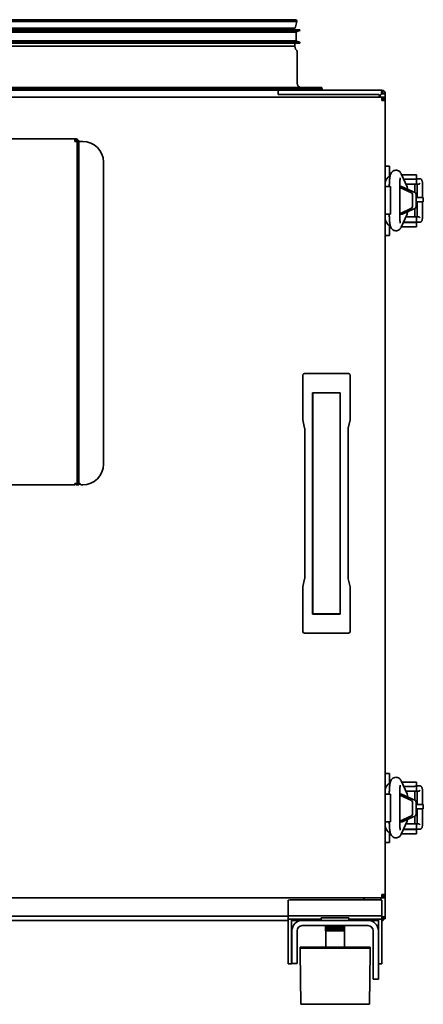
# Model space of a CAD drawing. Header units: millimetres. Extents: x 1096 to 1704, y 705 to 1275.
# Tile 3 of 3: x 1470 to 1704, y 705 to 1275. Entities that reach past the tile are written whole.
import ezdxf

# ---------------------------------------------------------------- set-up
doc = ezdxf.new("R2010")
doc.units = ezdxf.units.MM
doc.header["$LTSCALE"] = 6.666667
doc.layers.add('Krawędzie widoczne(ISO)', color=7, linetype='Continuous', lineweight=35, true_color=0x262659)

msp = doc.modelspace()

# ---------------------------------------------------------------- linework, layer by layer
at = {"layer": 'Krawędzie widoczne(ISO)'}
for p, q in [((1630.42, 1273.5), (1406.58, 1273.5)), ((1630.21, 1274.43), (1406.79, 1274.43)), ((1629.66, 1274.64), (1407.35, 1274.64)), ((1629.42, 1269.83), (1407.58, 1269.83)), ((1628.64, 1268.86), (1628.79, 1269.83)), ((1629.42, 1269.83), (1630.42, 1273.5)), ((1632.14, 1268.81), (1404.86, 1268.81)), ((1632.14, 1268.31), (1404.86, 1268.31)), ((1630.02, 1267.45), (1406.98, 1267.45)), ((1629.97, 1267.63), (1407.03, 1267.63)), ((1629.17, 1268.86), (1407.83, 1268.86)), ((1629.17, 1268.81), (1629.17, 1268.86)), ((1629.97, 1267.63), (1632.14, 1268.31)), ((1629.97, 1267.45), (1629.97, 1267.63)), ((1630.02, 1262.45), (1630.02, 1267.45)), ((1632.14, 1268.31), (1632.14, 1268.81)), ((1632.14, 1261.58), (1404.86, 1261.58)), ((1632.14, 1261.08), (1404.86, 1261.08)), ((1630.02, 1262.45), (1406.98, 1262.45)), ((1629.97, 1262.27), (1407.03, 1262.27)), ((1407.83, 1259.28), (1629.17, 1259.28)), ((1629.17, 1259.28), (1629.17, 1261.08)), ((1629.17, 1259.28), (1629.67, 1257.68)), ((1629.97, 1262.27), (1629.97, 1262.45)), ((1629.97, 1262.27), (1632.14, 1261.58)), ((1632.14, 1261.08), (1632.14, 1261.58)), ((1630.5, 1237.86), (1630.5, 1256.26)), ((1644.9, 1235.46), (1392.1, 1235.46)), ((1644.9, 1234.86), (1644.9, 1235.46)), ((1679.5, 1229.86), (1133.5, 1229.86)), ((1392, 1234.86), (1645, 1234.86)), ((1414.84, 1233.86), (1622.16, 1233.86)), ((1619.5, 1231.36), (1619.5, 1233.36)), ((1619.5, 1231.36), (1677.65, 1231.36)), ((1622.16, 1233.86), (1679.5, 1233.86)), ((1645, 1233.86), (1645, 1234.86)), ((1677.36, 1229.86), (1678.01, 1230.51)), ((1677.64, 1229.86), (1678.15, 1230.37)), ((1679.36, 1231.86), (1678.01, 1230.51)), ((1679.5, 1231.72), (1678.15, 1230.37)), ((1679, 1230.01), (1679, 1229.86)), ((1679.5, 1232.86), (1679.5, 1233.86)), ((1680.7, 1229.86), (1679.5, 1229.86)), ((1679.5, 1229.86), (1679.5, 1227.86)), ((1680.5, 1231.86), (1681.5, 1231.86)), ((1680.7, 1229.86), (1681.5, 1229.86)), ((1681.5, 1231.86), (1681.5, 1229.86)), ((1681.5, 1228.86), (1681.5, 1229.86)), ((1679.5, 1228.86), (1680.7, 1228.86)), ((1679.5, 1228.36), (1680, 1228.36)), ((1679.5, 1227.86), (1681.5, 1227.86)), ((1680, 1227.86), (1680, 1228.36)), ((1680.5, 1227.96), (1680.5, 1228.76)), ((1681.5, 1228.76), (1680.5, 1228.76)), ((1680.5, 1227.96), (1680.5, 1227.86)), ((1681.5, 1228.86), (1680.7, 1228.86)), ((1681.5, 1228.86), (1681.5, 1228.76)), ((1681.5, 1228.76), (1681.5, 1227.96)), ((1681.5, 1227.86), (1681.5, 1227.96)), ((1681.5, 768.86), (1681.5, 1227.86)), ((1225.11, 1205.68), (1501.89, 1205.68)), ((1501.89, 1205.68), (1502.8, 1205.68)), ((1501.89, 1205.68), (1501.89, 1204.28)), ((1502.8, 1204.98), (1501.89, 1204.98)), ((1503.29, 1204.28), (1501.89, 1204.28)), ((1502.8, 1204.28), (1502.8, 1204.98)), ((1503.29, 1204.28), (1503.29, 1006.56)), ((1503.5, 1204.28), (1504.2, 1204.28)), ((1503.5, 1203.78), (1503.5, 1204.28)), ((1503.5, 1203.78), (1503.5, 1006.68)), ((1504.9, 1204.28), (1504.2, 1204.28)), ((1504.2, 1204.28), (1504.2, 1203.78)), ((1504.2, 1006.68), (1504.2, 1203.78)), ((1506.5, 1204.28), (1504.9, 1204.28)), ((1518.5, 1017.68), (1518.5, 1192.28)), ((1681.5, 1189.86), (1684, 1189.86)), ((1684, 1189.86), (1684, 1186.86)), ((1684, 1184.19), (1684, 1186.86)), ((1690.74, 1185.52), (1694.09, 1178)), ((1691.04, 1184.86), (1692.5, 1184.86)), ((1692.5, 1184.86), (1699.5, 1184.86)), ((1699.5, 1182.39), (1699.5, 1184.86)), ((1683.84, 1178.61), (1683.84, 1178.11)), ((1689.84, 1178.61), (1689.84, 1161.61)), ((1692.5, 1182.36), (1692.15, 1182.36)), ((1698.47, 1182.36), (1692.5, 1182.36)), ((1699.08, 1179.61), (1693.37, 1179.61)), ((1698.66, 1174.54), (1698.66, 1179.61)), ((1699.08, 1179.61), (1700.94, 1179.61)), ((1701.68, 1182.61), (1699.5, 1182.61)), ((1699.58, 1182.11), (1699.58, 1180.11)), ((1699.91, 1171.84), (1699.91, 1179.61)), ((1702.94, 1180.61), (1702.94, 1171.84)), ((1684.5, 1178.11), (1681.5, 1178.11)), ((1684.5, 1178.11), (1684.5, 1176.11)), ((1684.5, 1176.11), (1684.5, 1164.11)), ((1689.84, 1178.11), (1690.89, 1178.11)), ((1696.76, 1174.44), (1689.84, 1177.62)), ((1690.89, 1178.11), (1698.89, 1174.44)), ((1697.25, 1166.55), (1697.25, 1173.49)), ((1699.37, 1173.49), (1699.37, 1166.55)), ((1699.37, 1171.84), (1703.5, 1171.84)), ((1699.37, 1169.36), (1703.5, 1169.36)), ((1699.91, 1160.61), (1699.91, 1169.36)), ((1702.94, 1169.36), (1702.94, 1159.61)), ((1703.5, 1171.84), (1703.5, 1169.36)), ((1681.5, 1162.11), (1684.5, 1162.11)), ((1683.84, 1162.11), (1683.84, 1161.61)), ((1684.5, 1164.11), (1684.5, 1162.11)), ((1689.84, 1162.41), (1696.76, 1165.59)), ((1691.31, 1162.11), (1689.84, 1162.11)), ((1690.74, 1154.7), (1694.09, 1162.23)), ((1698.89, 1165.59), (1691.31, 1162.11)), ((1698.66, 1160.61), (1698.66, 1165.49)), ((1691.92, 1157.36), (1692.5, 1157.36)), ((1699.08, 1157.61), (1692.04, 1157.61)), ((1692.16, 1157.61), (1692.16, 1157.36)), ((1692.5, 1157.36), (1699.5, 1157.36)), ((1693.37, 1160.61), (1699.08, 1160.61)), ((1695.16, 1157.61), (1695.16, 1157.36)), ((1700.94, 1160.61), (1699.08, 1160.61)), ((1699.08, 1157.61), (1701.68, 1157.61)), ((1699.5, 1154.86), (1699.5, 1157.36)), ((1699.58, 1160.11), (1699.58, 1158.11)), ((1684, 1152.86), (1684, 1155.53)), ((1684, 1152.86), (1684, 1149.86)), ((1692.5, 1154.86), (1690.81, 1154.86)), ((1699.5, 1154.86), (1692.5, 1154.86)), ((1681.5, 1149.86), (1684, 1149.86)), ((1633.75, 1043.5), (1633.75, 1068.98)), ((1634.75, 1069.99), (1660.25, 1069.99)), ((1661.25, 1068.98), (1661.25, 1043.5)), ((1639.5, 930.99), (1639.5, 1058.99)), ((1639.5, 1058.99), (1655.5, 1058.99)), ((1639.6, 931.09), (1639.6, 1058.89)), ((1639.6, 1058.89), (1655.4, 1058.89)), ((1655.4, 1058.89), (1655.4, 931.09)), ((1655.5, 1058.99), (1655.5, 930.99)), ((1633.78, 1043.27), (1634.88, 1038.55)), ((1660.12, 1038.55), (1661.22, 1043.27)), ((1634.99, 1034.68), (1634.99, 955.29)), ((1660.01, 955.29), (1660.01, 1034.68)), ((1501.89, 1005.68), (1225.11, 1005.68)), ((1503.29, 1006.56), (1501.89, 1006.56)), ((1501.89, 1006.56), (1501.89, 1005.68)), ((1502.59, 1005.68), (1502.59, 1006.56)), ((1502.59, 1005.68), (1503.29, 1005.68)), ((1503.29, 1006.56), (1503.29, 1005.68)), ((1503.5, 1005.68), (1503.5, 1006.68)), ((1503.5, 1005.68), (1504.2, 1005.68)), ((1504.2, 1006.68), (1504.2, 1005.68)), ((1504.2, 1006.56), (1504.9, 1006.56)), ((1506.5, 1005.68), (1505.89, 1005.68)), ((1634.88, 951.42), (1633.78, 946.7)), ((1661.22, 946.7), (1660.12, 951.42)), ((1633.75, 920.99), (1633.75, 946.47)), ((1661.25, 946.47), (1661.25, 920.99)), ((1655.5, 930.99), (1639.5, 930.99)), ((1655.4, 931.09), (1639.6, 931.09)), ((1660.25, 919.99), (1634.75, 919.99)), ((1681.5, 838.86), (1684, 838.86)), ((1684, 838.86), (1684, 835.86)), ((1684, 833.19), (1684, 835.86)), ((1690.74, 834.52), (1694.09, 827)), ((1691.04, 833.86), (1692.5, 833.86)), ((1692.5, 831.36), (1692.15, 831.36)), ((1692.5, 833.86), (1699.5, 833.86)), ((1698.47, 831.36), (1692.5, 831.36)), ((1699.5, 831.39), (1699.5, 833.86)), ((1701.68, 831.61), (1699.5, 831.61)), ((1684.5, 826.86), (1681.5, 826.86)), ((1683.84, 827.61), (1683.84, 826.86)), ((1684.5, 826.86), (1684.5, 824.86)), ((1689.84, 827.61), (1689.84, 810.61)), ((1689.84, 826.86), (1690.89, 826.86)), ((1696.76, 823.19), (1689.84, 826.37)), ((1690.89, 826.86), (1698.89, 823.19)), ((1699.08, 828.61), (1693.37, 828.61)), ((1698.66, 823.29), (1698.66, 828.61)), ((1699.08, 828.61), (1700.94, 828.61)), ((1699.58, 831.11), (1699.58, 829.11)), ((1699.91, 820.84), (1699.91, 828.61)), ((1702.94, 829.61), (1702.94, 820.84)), ((1684.5, 824.86), (1684.5, 812.86)), ((1697.25, 815.29), (1697.25, 822.24)), ((1699.37, 822.24), (1699.37, 815.29)), ((1699.37, 820.84), (1703.5, 820.84)), ((1703.5, 820.84), (1703.5, 818.36)), ((1689.84, 811.16), (1696.76, 814.34)), ((1698.89, 814.34), (1691.31, 810.86)), ((1698.66, 809.61), (1698.66, 814.24)), ((1699.37, 818.36), (1703.5, 818.36)), ((1699.91, 809.61), (1699.91, 818.36)), ((1702.94, 818.36), (1702.94, 808.61)), ((1681.5, 810.86), (1684.5, 810.86)), ((1683.84, 810.86), (1683.84, 810.61)), ((1684.5, 812.86), (1684.5, 810.86)), ((1691.31, 810.86), (1689.84, 810.86)), ((1690.74, 803.7), (1694.09, 811.23)), ((1693.37, 809.61), (1699.08, 809.61)), ((1700.94, 809.61), (1699.08, 809.61)), ((1699.58, 809.11), (1699.58, 807.11)), ((1684, 801.86), (1684, 804.53)), ((1692.5, 803.86), (1690.81, 803.86)), ((1691.92, 806.36), (1692.5, 806.36)), ((1699.08, 806.61), (1692.04, 806.61)), ((1692.16, 806.61), (1692.16, 806.36)), ((1692.5, 806.36), (1699.5, 806.36)), ((1699.5, 803.86), (1692.5, 803.86)), ((1695.16, 806.61), (1695.16, 806.36)), ((1699.08, 806.61), (1701.68, 806.61)), ((1699.5, 803.86), (1699.5, 806.36)), ((1681.5, 798.86), (1684, 798.86)), ((1684, 801.86), (1684, 798.86)), ((1679.5, 766.86), (1679.5, 768.86)), ((1681.5, 768.86), (1679.5, 768.86)), ((1680, 768.86), (1680, 768.36)), ((1680.5, 768.86), (1680.5, 767.66)), ((1681.5, 767.66), (1681.5, 768.86)), ((1133.5, 766.86), (1679.5, 766.86)), ((1625.3, 756.73), (1625.3, 765.53)), ((1626.3, 765.7), (1629.3, 765.7)), ((1629.3, 765.76), (1675.5, 765.76)), ((1629.3, 765.76), (1629.3, 765.7)), ((1669.46, 765.76), (1668.36, 766.86)), ((1669.74, 765.76), (1668.64, 766.86)), ((1675.5, 765.7), (1675.5, 765.76)), ((1675.5, 765.7), (1678.5, 765.7)), ((1679, 766.86), (1679, 765.68)), ((1679.5, 768.36), (1680, 768.36)), ((1679.6, 767.86), (1679.5, 767.86)), ((1679.5, 766.86), (1679.6, 766.86)), ((1679.5, 756.73), (1679.5, 765.53)), ((1679.6, 767.86), (1680.4, 767.86)), ((1680.4, 766.86), (1679.6, 766.86)), ((1680.4, 766.86), (1680.4, 767.86)), ((1680.5, 766.86), (1680.5, 767.66)), ((1680.5, 766.86), (1681.5, 766.86)), ((1681.5, 767.66), (1681.5, 766.86)), ((1681.5, 766.86), (1681.5, 756)), ((1625.3, 756.36), (1135.35, 756.36)), ((1625.3, 753.86), (1179.5, 753.86)), ((1625.3, 756.73), (1625.3, 754.76)), ((1625.3, 754.61), (1625.3, 754.76)), ((1625.3, 753.62), (1625.3, 754.61)), ((1625.3, 734.76), (1625.3, 753.62)), ((1678.5, 756.56), (1626.3, 756.56)), ((1644.5, 754.59), (1626.3, 754.59)), ((1627.3, 754.59), (1627.3, 753.62)), ((1633.5, 753.86), (1627.3, 753.86)), ((1627.3, 753.62), (1627.3, 734.76)), ((1633.5, 753.86), (1671.5, 753.86)), ((1644.5, 755.36), (1660.5, 755.36)), ((1644.5, 755.36), (1644.5, 753.86)), ((1660.5, 755.36), (1660.5, 753.86)), ((1678.5, 754.59), (1660.5, 754.59)), ((1677.5, 753.86), (1671.5, 753.86)), ((1677.5, 753.62), (1677.5, 754.59)), ((1677.5, 747.86), (1677.5, 753.62)), ((1679.5, 754.76), (1679.5, 756.73)), ((1679.5, 756), (1680.5, 756)), ((1679.5, 754.61), (1679.5, 754.76)), ((1679.5, 754.61), (1679.5, 753.62)), ((1679.8, 753.86), (1679.5, 753.86)), ((1679.5, 753.62), (1679.5, 734.76)), ((1680.3, 753.86), (1679.8, 753.86)), ((1680.03, 754.86), (1680.3, 754.86)), ((1680.3, 755.86), (1680.3, 756)), ((1680.3, 753.86), (1680.3, 754.86)), ((1680.5, 756), (1681.23, 756)), ((1680.5, 756), (1680.5, 755.36)), ((1680.5, 754.86), (1680.5, 755.36)), ((1680.5, 754.86), (1681.5, 754.86)), ((1681.23, 756), (1681.5, 756)), ((1681.5, 756), (1681.5, 755.36)), ((1681.5, 755.36), (1681.5, 754.86)), ((1627.5, 747.86), (1627.5, 733.86)), ((1630.5, 733.86), (1630.5, 747.86)), ((1633.5, 750.86), (1671.5, 750.86)), ((1647, 750.86), (1647, 747.86)), ((1647, 750.86), (1647, 747.86)), ((1647, 747.86), (1647.02, 747.86)), ((1647, 747.86), (1647, 747.86)), ((1647.02, 750.86), (1647.02, 747.86)), ((1647.02, 747.86), (1647.05, 747.86)), ((1647.05, 750.86), (1647.05, 747.86)), ((1647.05, 747.86), (1647.09, 747.86)), ((1647.05, 747.86), (1647.05, 738.36)), ((1647.09, 750.86), (1647.09, 747.86)), ((1647.09, 747.86), (1647.16, 747.86)), ((1647.16, 750.86), (1647.16, 747.86)), ((1647.16, 747.86), (1647.21, 747.86)), ((1647.21, 750.86), (1647.21, 747.86)), ((1647.23, 750.86), (1647.23, 747.86)), ((1647.23, 747.86), (1647.32, 747.86)), ((1647.32, 750.86), (1647.32, 747.86)), ((1647.32, 747.86), (1647.37, 747.86)), ((1647.37, 750.86), (1647.37, 747.86)), ((1647.42, 750.86), (1647.42, 747.86)), ((1647.42, 747.86), (1647.54, 747.86)), ((1647.54, 750.86), (1647.54, 747.86)), ((1647.54, 747.86), (1647.59, 747.86)), ((1647.59, 750.86), (1647.59, 747.86)), ((1647.67, 750.86), (1647.67, 747.86)), ((1647.67, 747.86), (1647.82, 747.86)), ((1647.82, 750.86), (1647.82, 747.86)), ((1647.82, 747.86), (1647.87, 747.86)), ((1647.87, 750.86), (1647.87, 747.86)), ((1647.97, 750.86), (1647.97, 747.86)), ((1647.97, 747.86), (1648.15, 747.86)), ((1648.15, 750.86), (1648.15, 747.86)), ((1648.15, 747.86), (1648.19, 747.86)), ((1648.19, 750.86), (1648.19, 747.86)), ((1648.32, 750.86), (1648.32, 747.86)), ((1648.32, 747.86), (1648.53, 747.86)), ((1648.53, 750.86), (1648.53, 747.86)), ((1648.53, 747.86), (1648.56, 747.86)), ((1648.56, 750.86), (1648.56, 747.86)), ((1648.72, 750.86), (1648.72, 747.86)), ((1648.72, 747.86), (1648.95, 747.86)), ((1648.95, 750.86), (1648.95, 747.86)), ((1648.95, 747.86), (1648.98, 747.86)), ((1648.98, 750.86), (1648.98, 747.86)), ((1649.16, 750.86), (1649.16, 747.86)), ((1649.16, 747.86), (1649.4, 747.86)), ((1649.4, 750.86), (1649.4, 747.86)), ((1649.4, 747.86), (1649.43, 747.86)), ((1649.43, 750.86), (1649.43, 747.86)), ((1649.64, 750.86), (1649.64, 747.86)), ((1649.64, 747.86), (1649.9, 747.86)), ((1649.9, 750.86), (1649.9, 747.86)), ((1649.9, 747.86), (1649.92, 747.86)), ((1649.92, 750.86), (1649.92, 747.86)), ((1650.14, 750.86), (1650.14, 747.86)), ((1650.14, 747.86), (1650.42, 747.86)), ((1650.42, 750.86), (1650.42, 747.86)), ((1650.42, 747.86), (1650.44, 747.86)), ((1650.44, 750.86), (1650.44, 747.86)), ((1650.68, 750.86), (1650.68, 747.86)), ((1650.68, 747.86), (1650.96, 747.86)), ((1650.96, 750.86), (1650.96, 747.86)), ((1650.96, 747.86), (1650.98, 747.86)), ((1650.98, 750.86), (1650.98, 747.86)), ((1651.23, 750.86), (1651.23, 747.86)), ((1651.23, 747.86), (1651.52, 747.86)), ((1651.52, 750.86), (1651.52, 747.86)), ((1651.52, 747.86), (1651.53, 747.86)), ((1651.53, 750.86), (1651.53, 747.86)), ((1651.79, 750.86), (1651.79, 747.86)), ((1651.79, 747.86), (1652.09, 747.86)), ((1652.09, 750.86), (1652.09, 747.86)), ((1652.09, 747.86), (1652.1, 747.86)), ((1652.1, 750.86), (1652.1, 747.86)), ((1652.37, 747.86), (1652.37, 750.86)), ((1652.37, 750.86), (1652.37, 747.86)), ((1652.37, 747.86), (1652.67, 747.86)), ((1652.37, 747.86), (1652.37, 747.86)), ((1652.67, 750.86), (1652.67, 747.86)), ((1652.94, 747.86), (1652.94, 750.86)), ((1652.94, 750.86), (1652.94, 747.86)), ((1652.94, 747.86), (1653.24, 747.86)), ((1652.94, 747.86), (1652.94, 747.86)), ((1653.24, 750.86), (1653.24, 747.86)), ((1653.5, 747.86), (1653.5, 750.86)), ((1653.5, 747.86), (1653.52, 747.86)), ((1653.52, 750.86), (1653.52, 747.86)), ((1653.52, 747.86), (1653.81, 747.86)), ((1653.81, 750.86), (1653.81, 747.86)), ((1654.06, 747.86), (1654.06, 750.86)), ((1654.06, 747.86), (1654.08, 747.86)), ((1654.08, 750.86), (1654.08, 747.86)), ((1654.08, 747.86), (1654.36, 747.86)), ((1654.36, 750.86), (1654.36, 747.86)), ((1654.6, 747.86), (1654.6, 750.86)), ((1654.6, 747.86), (1654.62, 747.86)), ((1654.62, 750.86), (1654.62, 747.86)), ((1654.62, 747.86), (1654.89, 747.86)), ((1654.89, 750.86), (1654.89, 747.86)), ((1655.11, 747.86), (1655.11, 750.86)), ((1655.11, 747.86), (1655.14, 747.86)), ((1655.14, 750.86), (1655.14, 747.86)), ((1655.14, 747.86), (1655.4, 747.86)), ((1655.4, 750.86), (1655.4, 747.86)), ((1655.6, 747.86), (1655.6, 750.86)), ((1655.6, 747.86), (1655.63, 747.86)), ((1655.63, 750.86), (1655.63, 747.86)), ((1655.63, 747.86), (1655.87, 747.86)), ((1655.87, 750.86), (1655.87, 747.86)), ((1656.05, 747.86), (1656.05, 750.86)), ((1656.05, 747.86), (1656.08, 747.86)), ((1656.08, 750.86), (1656.08, 747.86)), ((1656.08, 747.86), (1656.31, 747.86)), ((1656.31, 750.86), (1656.31, 747.86)), ((1656.46, 747.86), (1656.46, 750.86)), ((1656.46, 747.86), (1656.5, 747.86)), ((1656.5, 750.86), (1656.5, 747.86)), ((1656.5, 747.86), (1656.7, 747.86)), ((1656.7, 750.86), (1656.7, 747.86)), ((1656.83, 747.86), (1656.83, 750.86)), ((1656.83, 747.86), (1656.87, 747.86)), ((1656.87, 750.86), (1656.87, 747.86)), ((1656.87, 747.86), (1657.05, 747.86)), ((1657.05, 750.86), (1657.05, 747.86)), ((1657.15, 747.86), (1657.15, 750.86)), ((1657.15, 747.86), (1657.2, 747.86)), ((1657.2, 750.86), (1657.2, 747.86)), ((1657.2, 747.86), (1657.35, 747.86)), ((1657.35, 750.86), (1657.35, 747.86)), ((1657.42, 747.86), (1657.42, 750.86)), ((1657.42, 747.86), (1657.47, 747.86)), ((1657.47, 750.86), (1657.47, 747.86)), ((1657.47, 747.86), (1657.59, 747.86)), ((1657.59, 750.86), (1657.59, 747.86)), ((1657.64, 747.86), (1657.64, 750.86)), ((1657.64, 747.86), (1657.69, 747.86)), ((1657.69, 750.86), (1657.69, 747.86)), ((1657.69, 747.86), (1657.78, 747.86)), ((1657.78, 750.86), (1657.78, 747.86)), ((1657.8, 747.86), (1657.8, 750.86)), ((1657.8, 747.86), (1657.85, 747.86)), ((1657.85, 750.86), (1657.85, 747.86)), ((1657.85, 747.86), (1657.91, 747.86)), ((1657.91, 750.86), (1657.91, 747.86)), ((1657.91, 747.86), (1657.96, 747.86)), ((1657.95, 747.86), (1657.95, 738.36)), ((1657.96, 750.86), (1657.96, 747.86)), ((1657.96, 747.86), (1657.99, 747.86)), ((1657.99, 750.86), (1657.99, 747.86)), ((1657.99, 747.86), (1658, 747.86)), ((1658, 750.86), (1658, 747.86)), ((1674.5, 724.86), (1674.5, 747.86)), ((1677.5, 724.86), (1677.5, 747.86)), ((1625.3, 728.76), (1625.3, 734.76)), ((1627.3, 734.76), (1627.3, 728.76)), ((1632.3, 738.36), (1647.05, 738.36)), ((1632.3, 737.86), (1632.3, 738.36)), ((1632.3, 737.86), (1672.7, 737.86)), ((1632.3, 735.36), (1632.3, 737.86)), ((1632.7, 705.36), (1632.3, 735.36)), ((1647.05, 738.36), (1657.95, 738.36)), ((1647.55, 737.86), (1647.05, 738.36)), ((1657.45, 737.86), (1657.95, 738.36)), ((1657.95, 738.36), (1672.7, 738.36)), ((1672.3, 705.36), (1672.7, 735.36)), ((1672.7, 737.86), (1672.7, 738.36)), ((1672.7, 735.36), (1672.7, 737.86)), ((1679.5, 734.76), (1679.5, 728.76)), ((1625.3, 728.76), (1627.3, 728.76)), ((1627.5, 728.86), (1627.5, 733.86)), ((1627.5, 728.86), (1630.5, 728.86)), ((1630.5, 733.86), (1630.5, 728.86)), ((1677.5, 728.76), (1679.5, 728.76)), ((1674.5, 719.86), (1674.5, 724.86)), ((1677.5, 724.86), (1677.5, 719.86)), ((1674.5, 719.86), (1677.5, 719.86)), ((1672.3, 705.36), (1632.7, 705.36))]:
    msp.add_line(p, q, dxfattribs=at)
for centre, radius, start, end in [((1629.66, 1273.79), 0.845, 48.5931, 90), ((1629.36, 1273.75), 1.08, 346.6099, 38.4809), ((1630.48, 1257.93), 0.845, 197.537, 234.8809), ((1629.3, 1256.26), 1.2, 0, 54.8809), ((1632.9, 1237.86), 2.4, 180, 270), ((1619, 1233.36), 0.5, 0, 90), ((1675.5, 1227.86), 3, 43.0898, 46.9102), ((1677.65, 1230.86), 0.5, 315, 90), ((1678.5, 1230.01), 0.5, 0, 135), ((1679.5, 1231.86), 2, 0, 90), ((1679.5, 1231.86), 1, 0, 90), ((1502.8, 1204.28), 1.4, 0, 90), ((1502.8, 1204.28), 0.7, 0, 90), ((1506.5, 1192.28), 12, 0, 90), ((1686.5, 1179.86), 5, 115.7555, 180), ((1699.08, 1180.11), 0.5, 270, 0), ((1699.08, 1182.11), 0.5, 0, 34.6081), ((1686.5, 1159.86), 5, 180, 246.2169), ((1699.08, 1160.11), 0.5, 0, 90), ((1699.08, 1158.11), 0.5, 270, 0), ((1506.5, 1017.68), 12, 270, 0), ((1503.32, 1006.56), 0.875, 180, 212.6017), ((1503.32, 1006.56), 0.175, 257.7497, 0), ((1503.32, 1006.56), 0.875, 267.5678, 281.537), ((1505.89, 1006.68), 1, 187.1808, 270), ((1686.5, 828.86), 5, 115.7555, 180), ((1699.08, 831.11), 0.5, 0, 34.6081), ((1699.08, 829.11), 0.5, 270, 0), ((1686.5, 808.86), 5, 180, 246.2169), ((1699.08, 809.11), 0.5, 0, 90), ((1699.08, 807.11), 0.5, 270, 0), ((1629.3, 761.76), 4, 90, 100), ((1675.5, 761.76), 4, 80, 90), ((1633.5, 747.86), 6, 90, 180), ((1671.5, 747.86), 6, 0, 90), ((1678.3, 755.86), 2, 306.8699, 0), ((1633.5, 747.86), 3, 90, 180), ((1671.5, 747.86), 3, 0, 90)]:
    msp.add_arc(centre, radius, start, end, dxfattribs=at)
for centre, major_axis, ratio, start_param, end_param in [((1701.19, 1180.11), (0.434, 0.434), 0.573613, 3.662384, 5.23318), ((1696.55, 1173.49), (0, 1), 0.707107, 4.712389, 5.969026), ((1698.67, 1173.49), (0, 1), 0.707107, 4.712389, 5.969026), ((1685.56, 1160.24), (8.63, 4.45), 0.420121, 5.970556, 6.005206), ((1696.55, 1166.55), (0, -1), 0.707107, 0.314159, 1.570796), ((1698.67, 1166.55), (0, -1), 0.707107, 0.314159, 1.570796), ((1701.19, 1160.11), (0.434, -0.434), 0.573613, 1.050005, 2.620802), ((1634.75, 1068.97), (-0.23, 0.985), 0.988427, 6.056209, 7.621847), ((1660.25, 1068.97), (0.23, 0.985), 0.988427, 4.944524, 6.510162), ((1634.75, 1043.5), (0.23, -0.985), 0.988427, 4.480254, 4.712389), ((1660.25, 1043.5), (-0.23, -0.985), 0.988427, 1.570796, 1.802931), ((1634.75, 946.47), (0.23, 0.985), 0.988427, 1.570796, 1.802931), ((1660.25, 946.47), (-0.23, 0.985), 0.988427, 4.480254, 4.712389), ((1634.75, 921), (-0.23, -0.985), 0.988427, 4.944524, 6.510162), ((1660.25, 921), (0.23, -0.985), 0.988427, 6.056209, 7.621847), ((1701.19, 829.11), (0.434, 0.434), 0.573613, 3.662384, 5.23318), ((1696.55, 822.24), (0, 1), 0.707107, 4.712389, 5.969026), ((1698.67, 822.24), (0, 1), 0.707107, 4.712389, 5.969026), ((1696.55, 815.29), (0, -1), 0.707107, 0.314159, 1.570796), ((1698.67, 815.29), (0, -1), 0.707107, 0.314159, 1.570796), ((1701.19, 809.11), (0.434, -0.434), 0.573613, 1.050005, 2.620802), ((1626.3, 765.53), (-1, 0), 0.173648, 4.712389, 6.283185), ((1678.5, 765.53), (1, 0), 0.173648, 0, 1.570796), ((1626.3, 756.73), (-1, 0), 0.173648, 0, 1.570796), ((1626.3, 754.76), (-1, 0), 0.173648, 0, 1.570796), ((1678.5, 756.73), (1, 0), 0.173648, 4.712389, 6.283185), ((1678.5, 754.76), (1, 0), 0.173648, 4.712389, 6.283185)]:
    msp.add_ellipse(centre, major_axis=major_axis, ratio=ratio, start_param=start_param, end_param=end_param, dxfattribs=at)
for points, knots in [([(1679.45, 1233.59), (1679.44, 1233.42), (1679.41, 1232.91), (1679.37, 1232.21), (1679.36, 1231.86)], [0.333345, 0.333345, 0.333345, 0.333345, 0.6666667, 1, 1, 1, 1]), ([(1679.36, 1231.86), (1679.38, 1232.09), (1679.4, 1232.31), (1679.42, 1232.48), (1679.45, 1232.72), (1679.47, 1232.86), (1679.5, 1232.86)], [-1, -1, -1, -1, -0.571429, -0.571429, -0.571429, 0, 0, 0, 0]), ([(1679.43, 1232.58), (1679.43, 1232.58), (1679.43, 1232.57), (1679.42, 1232.48), (1679.41, 1232.37), (1679.38, 1232.12), (1679.37, 1231.99), (1679.36, 1231.86)], [0.07666942, 0.07666942, 0.07666942, 0.07666942, 0.07911058, 0.07911058, 0.11853633, 0.11853633, 0.15821931, 0.15821931, 0.15821931, 0.15821931]), ([(1679.5, 1231.72), (1679.63, 1231.73), (1679.76, 1231.74), (1680, 1231.77), (1680.11, 1231.78), (1680.3, 1231.8), (1680.37, 1231.81), (1680.47, 1231.84), (1680.5, 1231.85), (1680.5, 1231.86)], [-0.1582194, -0.1582194, -0.1582194, -0.1582194, -0.1185486, -0.1185486, -0.0791151, -0.0791151, -0.0396375, -0.0396375, 0, 0, 0, 0]), ([(1680.5, 1231.77), (1680.44, 1231.76), (1680.37, 1231.76), (1680.23, 1231.75), (1680.16, 1231.75), (1680.02, 1231.74), (1679.95, 1231.74), (1679.8, 1231.73), (1679.73, 1231.73), (1679.6, 1231.72), (1679.55, 1231.72), (1679.5, 1231.72)], [0.6666667, 0.6666667, 0.6666667, 0.6666667, 0.7378659, 0.7378659, 0.8090764, 0.8090764, 0.8802781, 0.8802781, 0.9514855, 0.9514855, 1, 1, 1, 1]), ([(1681.23, 1231.81), (1681.19, 1231.81), (1681.15, 1231.81), (1681.07, 1231.8), (1681.02, 1231.8), (1680.92, 1231.79), (1680.86, 1231.79), (1680.75, 1231.78), (1680.69, 1231.78), (1680.59, 1231.77), (1680.54, 1231.77), (1680.5, 1231.77)], [0.3333386, 0.3333386, 0.3333386, 0.3333386, 0.4045326, 0.4045326, 0.4757431, 0.4757431, 0.5469448, 0.5469448, 0.6181522, 0.6181522, 0.6666614, 0.6666614, 0.6666614, 0.6666614]), ([(1681.5, 1231.86), (1681.5, 1231.86), (1681.5, 1231.85), (1681.48, 1231.85), (1681.47, 1231.84), (1681.43, 1231.84), (1681.41, 1231.83), (1681.36, 1231.83), (1681.34, 1231.82), (1681.28, 1231.82), (1681.26, 1231.82), (1681.23, 1231.81)], [0, 0, 0, 0, 0.0711993, 0.0711993, 0.1424098, 0.1424098, 0.2136114, 0.2136114, 0.2848188, 0.2848188, 0.3333333, 0.3333333, 0.3333333, 0.3333333]), ([(1683.84, 1178.61), (1683.84, 1179.35), (1683.86, 1180.09), (1683.93, 1181.51), (1683.99, 1182.19), (1684.15, 1183.49), (1684.25, 1184.09), (1684.48, 1184.96), (1684.57, 1185.25), (1684.82, 1185.79), (1684.94, 1186.01), (1685.23, 1186.4), (1685.34, 1186.54), (1685.73, 1186.92), (1686.06, 1187.19), (1686.86, 1187.51), (1687.24, 1187.6), (1687.99, 1187.62), (1688.34, 1187.57), (1688.97, 1187.37), (1689.25, 1187.23), (1689.76, 1186.89), (1689.96, 1186.69), (1690.33, 1186.28), (1690.46, 1186.07), (1690.64, 1185.75), (1690.7, 1185.64), (1690.74, 1185.52)], [4.712389, 4.712389, 4.712389, 4.712389, 5.05545, 5.05545, 5.406113, 5.406113, 5.7845, 5.7845, 5.973694, 5.973694, 6.084838, 6.084838, 6.139322, 6.139322, 6.222894, 6.222894, 6.279258, 6.279258, 6.328376, 6.328376, 6.381622, 6.381622, 6.448798, 6.448798, 6.541446, 6.541446, 6.604326, 6.604326, 6.604326, 6.604326]), ([(1689.84, 1178.61), (1689.84, 1179.16), (1689.85, 1179.71), (1689.9, 1180.74), (1689.93, 1181.23), (1690.01, 1182.04), (1690.06, 1182.39), (1690.14, 1182.87), (1690.18, 1183.03), (1690.21, 1183.14), (1690.21, 1183.15), (1690.21, 1183.15)], [4.712389, 4.712389, 4.712389, 4.712389, 5.009216, 5.009216, 5.300917, 5.300917, 5.572689, 5.572689, 5.795795, 5.795795, 5.87488, 5.87488, 5.87488, 5.87488]), ([(1698.47, 1182.36), (1698.67, 1182.4), (1698.84, 1182.41), (1699.04, 1182.43), (1699.1, 1182.43), (1699.18, 1182.44), (1699.21, 1182.44), (1699.26, 1182.44), (1699.29, 1182.44), (1699.34, 1182.44), (1699.36, 1182.44), (1699.42, 1182.43), (1699.45, 1182.43), (1699.48, 1182.41), (1699.49, 1182.41), (1699.49, 1182.4)], [0, 0, 0, 0, 0.111595, 0.111595, 0.1597864, 0.1597864, 0.1901539, 0.1901539, 0.2173884, 0.2173884, 0.2509966, 0.2509966, 0.311954, 0.311954, 0.3503181, 0.3503181, 0.3503181, 0.3503181]), ([(1701.68, 1182.61), (1701.8, 1182.61), (1701.91, 1182.59), (1702.14, 1182.5), (1702.24, 1182.43), (1702.45, 1182.24), (1702.54, 1182.12), (1702.7, 1181.84), (1702.76, 1181.68), (1702.86, 1181.35), (1702.9, 1181.17), (1702.93, 1180.87), (1702.94, 1180.74), (1702.94, 1180.61)], [0, 0, 0, 0, 0.201061, 0.201061, 0.426654, 0.426654, 0.726329, 0.726329, 1.040488, 1.040488, 1.354647, 1.354647, 1.570796, 1.570796, 1.570796, 1.570796]), ([(1694.33, 1177), (1694.32, 1177.03), (1694.32, 1177.07), (1694.31, 1177.15), (1694.3, 1177.19), (1694.27, 1177.38), (1694.25, 1177.52), (1694.18, 1177.76), (1694.14, 1177.88), (1694.09, 1178)], [0.0000044, 0.0000044, 0.0000044, 0.0000044, 0.0108789, 0.0108789, 0.0239947, 0.0239947, 0.0685591, 0.0685591, 0.1131346, 0.1131346, 0.1131346, 0.1131346]), ([(1694.33, 1177), (1694.33, 1176.98), (1694.33, 1176.96), (1694.34, 1176.91), (1694.34, 1176.9), (1694.34, 1176.89), (1694.35, 1176.88), (1694.35, 1176.87), (1694.35, 1176.87), (1694.35, 1176.86), (1694.35, 1176.86), (1694.35, 1176.84), (1694.36, 1176.82), (1694.37, 1176.74), (1694.38, 1176.68), (1694.38, 1176.59), (1694.39, 1176.55), (1694.39, 1176.51)], [0.00000027, 0.00000027, 0.00000027, 0.00000027, 0.00668744, 0.00668744, 0.01277483, 0.01277483, 0.01571871, 0.01571871, 0.0174914, 0.0174914, 0.01993283, 0.01993283, 0.03122893, 0.03122893, 0.0605284, 0.0605284, 0.08076035, 0.08076035, 0.08076035, 0.08076035]), ([(1683.84, 1161.61), (1683.84, 1160.88), (1683.86, 1160.14), (1683.93, 1158.72), (1683.99, 1158.04), (1684.15, 1156.74), (1684.25, 1156.14), (1684.48, 1155.27), (1684.57, 1154.98), (1684.82, 1154.44), (1684.94, 1154.22), (1685.23, 1153.82), (1685.34, 1153.68), (1685.73, 1153.3), (1686.06, 1153.04), (1686.86, 1152.72), (1687.24, 1152.63), (1687.99, 1152.61), (1688.34, 1152.66), (1688.97, 1152.85), (1689.25, 1153), (1689.76, 1153.34), (1689.96, 1153.53), (1690.33, 1153.95), (1690.46, 1154.16), (1690.64, 1154.48), (1690.7, 1154.59), (1690.74, 1154.7)], [1.570796, 1.570796, 1.570796, 1.570796, 1.913857, 1.913857, 2.26452, 2.26452, 2.642907, 2.642907, 2.832101, 2.832101, 2.943245, 2.943245, 2.99773, 2.99773, 3.081302, 3.081302, 3.137666, 3.137666, 3.186783, 3.186783, 3.240029, 3.240029, 3.307205, 3.307205, 3.399854, 3.399854, 3.462733, 3.462733, 3.462733, 3.462733]), ([(1689.84, 1161.61), (1689.84, 1161.06), (1689.85, 1160.51), (1689.9, 1159.48), (1689.93, 1159), (1690.01, 1158.18), (1690.06, 1157.84), (1690.14, 1157.36), (1690.18, 1157.19), (1690.21, 1157.09), (1690.21, 1157.08), (1690.21, 1157.08)], [1.570796, 1.570796, 1.570796, 1.570796, 1.867623, 1.867623, 2.159324, 2.159324, 2.431096, 2.431096, 2.654202, 2.654202, 2.733287, 2.733287, 2.733287, 2.733287]), ([(1694.33, 1163.23), (1694.32, 1163.19), (1694.32, 1163.14), (1694.3, 1163.04), (1694.3, 1162.98), (1694.26, 1162.78), (1694.23, 1162.62), (1694.15, 1162.39), (1694.12, 1162.31), (1694.09, 1162.23)], [-0.2511919, -0.2511919, -0.2511919, -0.2511919, -0.2322834, -0.2322834, -0.2062879, -0.2062879, -0.1417765, -0.1417765, -0.1102405, -0.1102405, -0.1102405, -0.1102405]), ([(1694.33, 1163.23), (1694.33, 1163.23), (1694.33, 1163.24), (1694.33, 1163.24), (1694.33, 1163.25), (1694.33, 1163.27), (1694.34, 1163.28), (1694.34, 1163.29), (1694.34, 1163.31), (1694.34, 1163.32), (1694.34, 1163.33), (1694.35, 1163.34), (1694.35, 1163.35)], [-0.01252097, -0.01252097, -0.01252097, -0.01252097, -0.01098665, -0.01098665, -0.01098665, -0.00729755, -0.00729755, -0.00729755, -0.00317254, -0.00317254, -0.00317254, 0.00054704, 0.00054704, 0.00054704, 0.00054704]), ([(1702.94, 1159.61), (1702.94, 1159.43), (1702.92, 1159.25), (1702.87, 1158.89), (1702.82, 1158.72), (1702.7, 1158.4), (1702.63, 1158.25), (1702.44, 1157.98), (1702.33, 1157.86), (1702.07, 1157.69), (1701.93, 1157.64), (1701.75, 1157.62), (1701.71, 1157.61), (1701.68, 1157.61)], [1.570796, 1.570796, 1.570796, 1.570796, 1.884956, 1.884956, 2.199115, 2.199115, 2.513274, 2.513274, 2.827433, 2.827433, 3.086358, 3.086358, 3.141593, 3.141593, 3.141593, 3.141593]), ([(1634.99, 1034.68), (1634.99, 1035.04), (1634.99, 1035.4), (1634.98, 1036.11), (1634.97, 1036.46), (1634.96, 1037.13), (1634.95, 1037.45), (1634.92, 1037.99), (1634.91, 1038.22), (1634.89, 1038.44), (1634.89, 1038.49), (1634.88, 1038.55), (1634.88, 1038.56), (1634.88, 1038.56)], [0, 0, 0, 0, 0.1078502, 0.1078502, 0.2218417, 0.2218417, 0.3502127, 0.3502127, 0.4824185, 0.4824185, 0.5389984, 0.5389984, 0.5774648, 0.5774648, 0.5774648, 0.5774648]), ([(1660.12, 1038.57), (1660.12, 1038.57), (1660.12, 1038.56), (1660.12, 1038.56), (1660.12, 1038.54), (1660.11, 1038.46), (1660.1, 1038.37), (1660.08, 1038.11), (1660.07, 1037.91), (1660.05, 1037.37), (1660.04, 1037.02), (1660.02, 1036.25), (1660.02, 1035.82), (1660.01, 1035.15), (1660.01, 1034.92), (1660.01, 1034.68)], [0.0209564, 0.0209564, 0.0209564, 0.0209564, 0.0286253, 0.0286253, 0.0681321, 0.0681321, 0.1426767, 0.1426767, 0.2576931, 0.2576931, 0.3941817, 0.3941817, 0.5277892, 0.5277892, 0.5987699, 0.5987699, 0.5987699, 0.5987699]), ([(1634.88, 951.41), (1634.88, 951.41), (1634.88, 951.41), (1634.88, 951.41), (1634.88, 951.43), (1634.89, 951.52), (1634.9, 951.6), (1634.92, 951.86), (1634.93, 952.07), (1634.95, 952.6), (1634.96, 952.95), (1634.98, 953.72), (1634.98, 954.15), (1634.99, 954.82), (1634.99, 955.05), (1634.99, 955.29)], [0.0209507, 0.0209507, 0.0209507, 0.0209507, 0.028616, 0.028616, 0.068112, 0.068112, 0.1426422, 0.1426422, 0.257648, 0.257648, 0.3941466, 0.3941466, 0.5277718, 0.5277718, 0.5987684, 0.5987684, 0.5987684, 0.5987684]), ([(1660.01, 955.29), (1660.01, 954.93), (1660.01, 954.56), (1660.02, 953.85), (1660.03, 953.5), (1660.04, 952.83), (1660.05, 952.52), (1660.08, 951.98), (1660.09, 951.75), (1660.11, 951.53), (1660.11, 951.48), (1660.12, 951.42), (1660.12, 951.41), (1660.12, 951.41)], [0, 0, 0, 0, 0.1087488, 0.1087488, 0.2229837, 0.2229837, 0.3507111, 0.3507111, 0.4831724, 0.4831724, 0.5393685, 0.5393685, 0.5773996, 0.5773996, 0.5773996, 0.5773996]), ([(1683.84, 827.61), (1683.84, 828.35), (1683.86, 829.09), (1683.93, 830.51), (1683.99, 831.19), (1684.15, 832.49), (1684.25, 833.09), (1684.48, 833.96), (1684.57, 834.25), (1684.82, 834.79), (1684.94, 835.01), (1685.23, 835.4), (1685.34, 835.54), (1685.73, 835.92), (1686.06, 836.19), (1686.86, 836.51), (1687.24, 836.6), (1687.99, 836.62), (1688.34, 836.57), (1688.97, 836.37), (1689.25, 836.23), (1689.76, 835.89), (1689.96, 835.69), (1690.33, 835.28), (1690.46, 835.07), (1690.64, 834.75), (1690.7, 834.64), (1690.74, 834.52)], [4.712389, 4.712389, 4.712389, 4.712389, 5.05545, 5.05545, 5.406113, 5.406113, 5.7845, 5.7845, 5.973694, 5.973694, 6.084838, 6.084838, 6.139322, 6.139322, 6.222894, 6.222894, 6.279258, 6.279258, 6.328376, 6.328376, 6.381622, 6.381622, 6.448798, 6.448798, 6.541446, 6.541446, 6.604326, 6.604326, 6.604326, 6.604326]), ([(1689.84, 827.61), (1689.84, 828.16), (1689.85, 828.71), (1689.9, 829.74), (1689.93, 830.23), (1690.01, 831.04), (1690.06, 831.39), (1690.14, 831.87), (1690.18, 832.03), (1690.21, 832.14), (1690.21, 832.15), (1690.21, 832.15)], [4.712389, 4.712389, 4.712389, 4.712389, 5.009216, 5.009216, 5.300917, 5.300917, 5.572689, 5.572689, 5.795795, 5.795795, 5.87488, 5.87488, 5.87488, 5.87488]), ([(1698.47, 831.36), (1698.67, 831.4), (1698.84, 831.41), (1699.04, 831.43), (1699.1, 831.43), (1699.18, 831.44), (1699.21, 831.44), (1699.26, 831.44), (1699.29, 831.44), (1699.34, 831.44), (1699.36, 831.44), (1699.42, 831.43), (1699.45, 831.43), (1699.48, 831.41), (1699.49, 831.41), (1699.49, 831.4)], [0, 0, 0, 0, 0.111595, 0.111595, 0.1597864, 0.1597864, 0.1901539, 0.1901539, 0.2173884, 0.2173884, 0.2509966, 0.2509966, 0.311954, 0.311954, 0.3503181, 0.3503181, 0.3503181, 0.3503181]), ([(1701.68, 831.61), (1701.8, 831.61), (1701.91, 831.59), (1702.14, 831.5), (1702.24, 831.43), (1702.45, 831.24), (1702.54, 831.12), (1702.7, 830.84), (1702.76, 830.68), (1702.86, 830.35), (1702.9, 830.17), (1702.93, 829.87), (1702.94, 829.74), (1702.94, 829.61)], [0, 0, 0, 0, 0.201061, 0.201061, 0.426654, 0.426654, 0.726329, 0.726329, 1.040488, 1.040488, 1.354647, 1.354647, 1.570796, 1.570796, 1.570796, 1.570796]), ([(1694.33, 826), (1694.32, 826.03), (1694.32, 826.07), (1694.31, 826.15), (1694.3, 826.19), (1694.27, 826.38), (1694.25, 826.52), (1694.18, 826.76), (1694.14, 826.88), (1694.09, 827)], [0.0000044, 0.0000044, 0.0000044, 0.0000044, 0.0108789, 0.0108789, 0.0239947, 0.0239947, 0.0685591, 0.0685591, 0.1131346, 0.1131346, 0.1131346, 0.1131346]), ([(1694.33, 826), (1694.33, 825.98), (1694.33, 825.96), (1694.34, 825.91), (1694.34, 825.9), (1694.34, 825.89), (1694.35, 825.88), (1694.35, 825.87), (1694.35, 825.87), (1694.35, 825.86), (1694.35, 825.86), (1694.35, 825.84), (1694.36, 825.82), (1694.37, 825.74), (1694.38, 825.68), (1694.39, 825.56), (1694.39, 825.48), (1694.39, 825.36), (1694.39, 825.31), (1694.39, 825.25)], [0.0000003, 0.0000003, 0.0000003, 0.0000003, 0.0066874, 0.0066874, 0.0127748, 0.0127748, 0.0157187, 0.0157187, 0.0174914, 0.0174914, 0.0199328, 0.0199328, 0.0312289, 0.0312289, 0.0605284, 0.0605284, 0.0962164, 0.0962164, 0.1225449, 0.1225449, 0.1225449, 0.1225449]), ([(1683.84, 810.61), (1683.84, 809.88), (1683.86, 809.14), (1683.93, 807.72), (1683.99, 807.04), (1684.15, 805.74), (1684.25, 805.14), (1684.48, 804.27), (1684.57, 803.98), (1684.82, 803.44), (1684.94, 803.22), (1685.23, 802.82), (1685.34, 802.68), (1685.73, 802.3), (1686.06, 802.04), (1686.86, 801.72), (1687.24, 801.63), (1687.99, 801.61), (1688.34, 801.66), (1688.97, 801.85), (1689.25, 802), (1689.76, 802.34), (1689.96, 802.53), (1690.33, 802.95), (1690.46, 803.16), (1690.64, 803.48), (1690.7, 803.59), (1690.74, 803.7)], [1.570796, 1.570796, 1.570796, 1.570796, 1.913857, 1.913857, 2.26452, 2.26452, 2.642907, 2.642907, 2.832101, 2.832101, 2.943245, 2.943245, 2.99773, 2.99773, 3.081302, 3.081302, 3.137666, 3.137666, 3.186783, 3.186783, 3.240029, 3.240029, 3.307205, 3.307205, 3.399854, 3.399854, 3.462733, 3.462733, 3.462733, 3.462733]), ([(1689.84, 810.61), (1689.84, 810.06), (1689.85, 809.51), (1689.9, 808.48), (1689.93, 808), (1690.01, 807.18), (1690.06, 806.84), (1690.14, 806.36), (1690.18, 806.19), (1690.21, 806.09), (1690.21, 806.08), (1690.21, 806.08)], [1.570796, 1.570796, 1.570796, 1.570796, 1.867623, 1.867623, 2.159324, 2.159324, 2.431096, 2.431096, 2.654202, 2.654202, 2.733287, 2.733287, 2.733287, 2.733287]), ([(1694.33, 812.23), (1694.32, 812.19), (1694.32, 812.14), (1694.3, 812.04), (1694.3, 811.98), (1694.26, 811.78), (1694.23, 811.62), (1694.15, 811.39), (1694.12, 811.31), (1694.09, 811.23)], [-0.2511919, -0.2511919, -0.2511919, -0.2511919, -0.2322834, -0.2322834, -0.2062879, -0.2062879, -0.1417765, -0.1417765, -0.1102405, -0.1102405, -0.1102405, -0.1102405]), ([(1694.33, 812.23), (1694.33, 812.23), (1694.33, 812.24), (1694.33, 812.24), (1694.33, 812.24), (1694.33, 812.25), (1694.33, 812.25)], [-0.012520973, -0.012520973, -0.012520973, -0.012520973, -0.010986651, -0.010986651, -0.010986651, -0.010333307, -0.010333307, -0.010333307, -0.010333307]), ([(1702.94, 808.61), (1702.94, 808.43), (1702.92, 808.25), (1702.87, 807.89), (1702.82, 807.72), (1702.7, 807.4), (1702.63, 807.25), (1702.44, 806.98), (1702.33, 806.86), (1702.07, 806.69), (1701.93, 806.64), (1701.75, 806.62), (1701.71, 806.61), (1701.68, 806.61)], [1.570796, 1.570796, 1.570796, 1.570796, 1.884956, 1.884956, 2.199115, 2.199115, 2.513274, 2.513274, 2.827433, 2.827433, 3.086358, 3.086358, 3.141593, 3.141593, 3.141593, 3.141593])]:
    msp.add_open_spline(points, degree=3, knots=knots, dxfattribs=at)
for points in [[(1679.5, 1233.86), (1679.48, 1233.86), (1679.47, 1233.77), (1679.45, 1233.59)], [(1694.37, 1176.76), (1694.38, 1176.67), (1694.39, 1176.58), (1694.41, 1176.5)], [(1694.37, 1163.52), (1694.37, 1163.5), (1694.37, 1163.49), (1694.37, 1163.47)], [(1694.37, 825.76), (1694.39, 825.57), (1694.42, 825.39), (1694.46, 825.22)]]:
    msp.add_open_spline(points, degree=3, dxfattribs=at)

doc.saveas('drawing.dxf')
